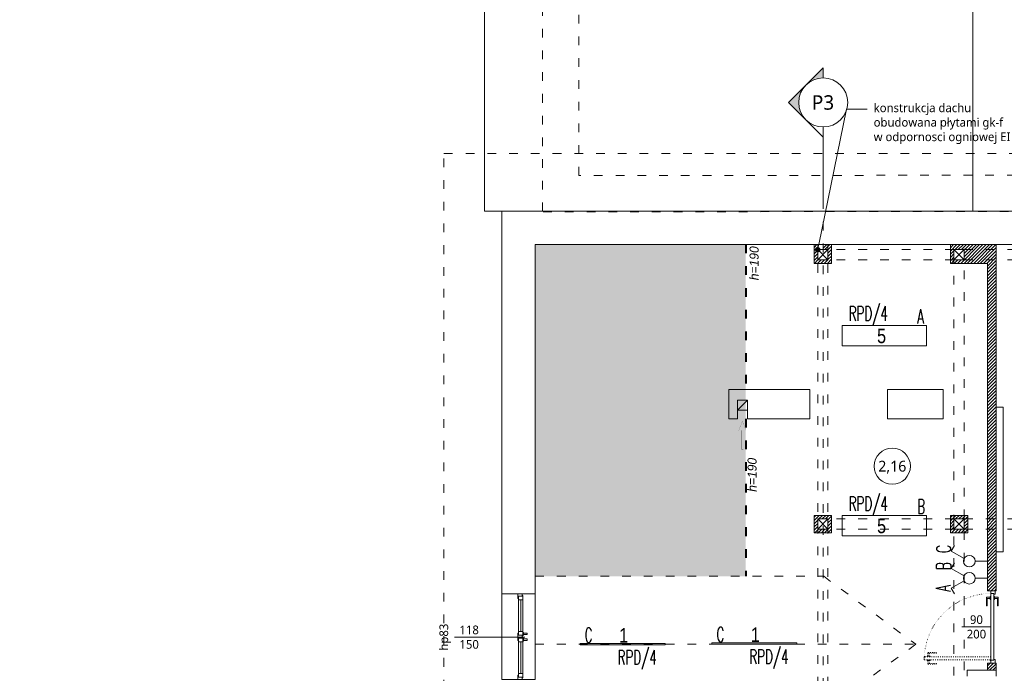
# Model space of a CAD drawing. Header units: millimetres. Extents: x 85284 to 143915, y -66821 to -28273.
# Tile 17 of 31: x 126499 to 127858, y -63323 to -62420. Entities that reach past the tile are written whole.
import ezdxf
from ezdxf import colors
from ezdxf.entities.mleader import LeaderData, LeaderLine
from ezdxf.enums import TextEntityAlignment as Align
from ezdxf.math import Vec2, Vec3

# ---------------------------------------------------------------- set-up
doc = ezdxf.new("R2010")
doc.units = ezdxf.units.MM
doc.linetypes.add('ACAD_ISO03W100', pattern=[30, 12, -18])
doc.linetypes.add('ACAD_ISO07W100', pattern=[3, 0, -3])
doc.layers.get('0').update_dxf_attribs({"color": 251, "lineweight": 9})
for name, color, linetype, lineweight in [('IE_Numer centralki', 3, 'Continuous', 13), ('IE_Numery obw ośw hala', 6, 'Continuous', 13), ('IE_Oświetlenie podstawowe', 4, 'Continuous', 13), ('IE_Łączniki', 5, 'Continuous', 15), ('instalacje_arch', 251, 'Continuous', 9), ('opis..KF', 251, 'Continuous', 9), ('pomocnicza', 251, 'Continuous', 9), ('stolarka_arch', 251, 'Continuous', 9), ('TEXT', 251, 'Continuous', 9), ('wentylacja..KF', 251, 'Continuous', 9), ('WidCienI', 251, 'Continuous', 9), ('wypełnienie 2', 251, 'Continuous', 9), ('wypełnienie istn..KF', 251, 'Continuous', 9), ('ściana pro..KF', 251, 'Continuous', 9), ('ściany ist..KF', 251, 'Continuous', 9)]:
    doc.layers.add(name, color=color, linetype=linetype, lineweight=lineweight)
doc.styles.add('ARCH', font='segoeuil.ttf')
doc.styles.add('Opisowy', font='arial.ttf')
doc.styles.add('SIMLPEX', font='simplex.shx')
doc.styles.add('SIMPLEX', font='simplex', dxfattribs={"width": 0.85})
pattern_1 = [(45, (-308.0725, -28536.048), (-2.24506403, 2.24506403), [])]

# ---------------------------------------------------------------- blocks, each defined once
blk = doc.blocks.new('*U179')
at = {"layer": 'stolarka_arch', "lineweight": 0}
blk.add_lwpolyline([(0, 0), (118, 0), (118, -46), (0, -46)], close=True, dxfattribs=at)
at = {"layer": 'stolarka_arch'}
for points in [[(0, -22), (6, -22), (6, -23), (3, -23), (3, -28), (0, -28)], [(3, -23), (8, -23), (8, -29), (2, -29), (2, -28), (3, -28)], [(8, -26), (52, -26), (52, -23), (8, -23)], [(8, -26), (52, -26), (52, -29), (8, -29)], [(57, -23), (52, -23), (52, -29), (58, -29), (58, -28), (57, -28)], [(54, -22), (64, -22), (64, -23), (61, -23), (61, -28), (57, -28), (57, -23), (54, -23)], [(61, -23), (66, -23), (66, -29), (60, -29), (60, -28), (61, -28)], [(110, -26), (66, -26), (66, -23), (110, -23)], [(110, -26), (66, -26), (66, -29), (110, -29)], [(115, -23), (110, -23), (110, -29), (116, -29), (116, -28), (115, -28)], [(118, -22), (112, -22), (112, -23), (115, -23), (115, -28), (118, -28)], [(57, -30), (53, -30), (53, -29), (57, -29)], [(56, -35), (54, -35), (54, -30), (56, -30)], [(65, -30), (61, -30), (61, -29), (65, -29)], [(64, -35), (62, -35), (62, -30), (64, -30)]]:
    blk.add_lwpolyline(points, close=True, dxfattribs=at)
blk = doc.blocks.new('*U1075')
at = {"layer": 'opis..KF'}
blk.add_line((-20, 0), (77, 0), dxfattribs=at)
at = {"layer": 'opis..KF', "style": 'ARCH', "flags": 12}
for tag, p in [('150', (0, 10)), ('120', (0, -10))]:
    blk.add_attdef(tag, text='', height=12, dxfattribs=at).set_placement(p, align=Align.MIDDLE_CENTER)
blk.add_attdef('hp', text='', height=12, rotation=90, dxfattribs=at).set_placement((-35, 0), align=Align.MIDDLE_CENTER)
blk = doc.blocks.new('*U1078')
at = {"layer": 'instalacje_arch', "lineweight": 20, "true_color": 0xf4ee51}
h = blk.add_hatch(color=41, dxfattribs=at)
h.dxf.hatch_style = 1
h.paths.add_polyline_path([(0, 33.8), (0, 47.7), (-23.9, 23.9, -0.198912)])
h.paths.add_polyline_path([(-47.7, 0), (-23.9, -23.9, -0.198912), (-33.8, 0, -0.198912), (-23.9, 23.9)])
at = {"layer": 'instalacje_arch', "color": 41, "linetype": 'ACAD_ISO03W100', "lineweight": 9, "true_color": 0xf4ee51}
blk.add_line((0, -3657), (0, -145), dxfattribs=at)
at = {"layer": 'instalacje_arch', "color": 41, "lineweight": 20, "true_color": 0xf4ee51}
for points in [[(0, -33.8), (0, -47.7), (-47.7, 0), (0, 47.7), (0, 33.8)], [(0, -45), (0, -145)]]:
    blk.add_lwpolyline(points, dxfattribs=at)
blk.add_circle((0, 0), 33.8, dxfattribs=at)
at = {"layer": 'instalacje_arch', "color": 41, "true_color": 0xf4ee51, "style": 'ARCH'}
blk.add_attdef('P1', text='', height=20, rotation=180, dxfattribs=at).set_placement((0, 0), align=Align.MIDDLE_CENTER)
blk.add_attdef('P2', text='', height=20, dxfattribs=at).set_placement((0, -3802), align=Align.MIDDLE_CENTER)
blk = doc.blocks.new('*U168')
at = {"layer": 'stolarka_arch', "linetype": 'ACAD_ISO03W100', "lineweight": 0, "ltscale": 0.1}
for points in [[(3.5, 87), (-1.5, 87), (-1.5, 75), (-0.5, 75), (-0.5, 85), (3.5, 85)], [(3.5, 88), (3.5, 84), (4.5, 84), (4.5, 88)], [(4.5, 92), (4.5, 0), (8.5, 0), (8.5, 92)], [(9.5, 88), (9.5, 84), (8.5, 84), (8.5, 88)], [(9.5, 87), (14.5, 87), (14.5, 75), (13.5, 75), (13.5, 85), (9.5, 85)]]:
    blk.add_lwpolyline(points, close=True, dxfattribs=at)
at = {"layer": 'stolarka_arch'}
for points in [[(5, -4), (5, -6), (0, -6), (0, 0), (4, 0), (4, -4), (5, -4)], [(96, 0), (4, 0), (4, -4), (96, -4)], [(91, 1), (91, 6), (79, 6), (79, 5), (89, 5), (89, 1)], [(92, 1), (88, 1), (88, 0), (92, 0)], [(95, -4), (95, -6), (100, -6), (100, 0), (96, 0), (96, -4), (95, -4)], [(91, -5), (91, -10), (79, -10), (79, -9), (89, -9), (89, -5)], [(92, -5), (88, -5), (88, -4), (92, -4)]]:
    blk.add_lwpolyline(points, close=True, dxfattribs=at)
blk.add_circle((4, 0.5), 0.5, dxfattribs=at)
at = {"layer": 'stolarka_arch', "linetype": 'ACAD_ISO07W100', "lineweight": 0, "ltscale": 0.5}
blk.add_arc((4, 0), 92, 0, 89.6506, dxfattribs=at)
blk = doc.blocks.new('opis drzwi')
at = {"layer": 'opis..KF'}
blk.add_line((-20, 0), (20, 0), dxfattribs=at)
at = {"layer": 'opis..KF', "style": 'ARCH', "flags": 12}
for tag, p in [('90', (0, 10)), ('200', (0, -10))]:
    blk.add_attdef(tag, text='', height=12, dxfattribs=at).set_placement(p, align=Align.MIDDLE_CENTER)
blk = doc.blocks.new('*U1072')
at = {"layer": 'wentylacja..KF', "lineweight": 5}
h = blk.add_hatch(color=256, dxfattribs=at)
h.dxf.hatch_style = 1
h.paths.add_polyline_path([(12.5, 5), (12.5, 1.2), (38.5, 1.2), (38.5, -1.3), (12.5, -1.3), (12.5, -5), (0, 0)])
at = {"layer": 'wentylacja..KF', "color": 240, "const_width": 0.239}
blk.add_lwpolyline([(12.5, 5), (12.5, 1.2), (38.5, 1.2), (38.5, -1.3), (12.5, -1.3), (12.5, -5), (0, 0)], close=True, dxfattribs=at)
blk = doc.blocks.new('nr pom')
at = {"layer": 'opis..KF', "lineweight": 20}
blk.add_circle((0, 0), 25, dxfattribs=at)
at = {"layer": 'opis..KF', "style": 'ARCH'}
blk.add_attdef('00', text='', height=15, dxfattribs=at).set_placement((0, 0), align=Align.MIDDLE_CENTER)
blk = doc.blocks.new('_Dot')
at = {"color": 0, "linetype": 'ByBlock', "lineweight": -2}
blk.add_line((-0.5, 0), (-1, 0), dxfattribs=at)
at = {"color": 0, "linetype": 'ByBlock', "const_width": 0.5}
blk.add_lwpolyline([(-0.25, 0, 1), (0.25, 0, 1)], format="xyb", close=True, dxfattribs=at)
blk = doc.blocks.new('Oprawa 5.0')
at = {"layer": 'IE_Oświetlenie podstawowe', "color": 0, "linetype": 'ByBlock'}
blk.add_lwpolyline([(-58.3, 28), (58.2, 28), (58.2, 0), (-58.3, 0)], close=True, dxfattribs=at)
at = {"layer": 'IE_Oświetlenie podstawowe', "color": 0, "insert": (-10.2, 23.7), "char_height": 20, "width": 20.191, "attachment_point": 1, "style": 'Opisowy'}
blk.add_mtext('{\\W0.8;5}', dxfattribs=at)
blk = doc.blocks.new('Oprawa 1.0')
at = {"layer": 'IE_Oświetlenie podstawowe', "color": 0, "linetype": 'ByBlock'}
blk.add_lwpolyline([(-58.5, 2), (58.5, 2), (58.5, 0), (-58.5, 0)], close=True, dxfattribs=at)
at = {"layer": 'IE_Oświetlenie podstawowe', "color": 0, "insert": (-4.8, 23.3), "char_height": 20, "width": 20.191, "attachment_point": 1, "style": 'Opisowy'}
blk.add_mtext('{\\W0.8;1}', dxfattribs=at)
blk = doc.blocks.new('*U1125')
at = {"layer": 'IE_Łączniki', "color": 0}
blk.add_line((0, 17), (0, 0), dxfattribs=at)
for points in [[(-13.7, 50), (-21.5, 45.5)], [(-3.5, 32.2), (-13.7, 50)], [(3.5, 32.2), (13.7, 50)], [(13.7, 50), (21.5, 45.5)]]:
    blk.add_lwpolyline(points, dxfattribs=at)
blk.add_circle((0, 25), 8, dxfattribs=at)
at = {"style": 'SIMLPEX', "width": 0.7, "flags": 4}
blk.add_attdef('STEROWANIE_1', (28.5, -5.5), '', height=20, rotation=360, dxfattribs=at)
at = {"layer": 'IE_Łączniki', "color": 0, "style": 'SIMLPEX', "width": 0.7, "flags": 4}
for tag, p in [('OBWÓD', (28.5, 44.5)), ('STEROWANIE', (28.5, 19.5))]:
    blk.add_attdef(tag, p, '', height=20, rotation=0.0872, dxfattribs=at)
blk = doc.blocks.new('*U1126')
at = {"layer": 'IE_Łączniki', "color": 0}
blk.add_line((0, 17), (0, 0), dxfattribs=at)
for points in [[(3.5, 32.2), (13.7, 50)], [(13.7, 50), (21.5, 45.5)]]:
    blk.add_lwpolyline(points, dxfattribs=at)
blk.add_circle((0, 25), 8, dxfattribs=at)
at = {"layer": 'IE_Łączniki', "color": 0, "style": 'SIMLPEX', "width": 0.7, "flags": 4}
for tag, p in [('OBWÓD', (28.5, 26.5)), ('STEROWANIE', (28.5, 3.2))]:
    blk.add_attdef(tag, p, '', height=20, rotation=0.0872, dxfattribs=at)

msp = doc.modelspace()

# ---------------------------------------------------------------- hatches: boundary and pattern name
at = {"layer": 'pomocnicza', "linetype": 'ByBlock', "lineweight": 0, "true_color": 0xe8e8e8}
h = msp.add_hatch(color=254, dxfattribs=at)
h.dxf.hatch_style = 1
h.paths.add_polyline_path([(127501.4, -63189), (127210.9, -63189), (127210.9, -62731), (127501.4, -62731)])
at = {"layer": 'wypełnienie 2', "linetype": 'ByBlock', "transparency": 33554595}
h = msp.add_hatch(dxfattribs=at)
h.set_pattern_fill('ANSI31', color=256)
h.set_pattern_definition(pattern_1)
h.paths.add_polyline_path([(127600.7, -62731), (127595.7, -62731), (127595.7, -62757), (127600.7, -62757)])
h.paths.add_polyline_path([(127614.7, -62731), (127608.3, -62731), (127608.3, -62738), (127614.7, -62738)])
h.paths.add_polyline_path([(127619.7, -62731), (127614.7, -62731), (127614.7, -62738), (127619.7, -62738)])
h.paths.add_polyline_path([(127619.7, -62738), (127614.7, -62738), (127614.7, -62752), (127619.7, -62752)])
h.paths.add_polyline_path([(127619.7, -62752), (127614.7, -62752), (127614.7, -62757), (127619.7, -62757)])
h.paths.add_polyline_path([(127608.3, -62753.5, -0.120405), (127607.8, -62753.8, -0.713446), (127606.2, -62752), (127600.7, -62752), (127600.7, -62757), (127608.3, -62757)])
h.paths.add_polyline_path([(127614.7, -62752), (127608.4, -62752, -0.324529), (127608.3, -62753.5), (127608.3, -62755), (127609, -62757), (127614.7, -62757)])
h.paths.add_polyline_path([(127788.7, -62731), (127783.7, -62731), (127783.7, -62738), (127788.7, -62738)])
h.paths.add_polyline_path([(127788.7, -62738), (127783.7, -62738), (127783.7, -62752), (127788.7, -62752)])
h.paths.add_polyline_path([(127788.7, -62752), (127783.7, -62752), (127783.7, -62757), (127788.7, -62757)])
h.paths.add_polyline_path([(127802.7, -62752), (127788.7, -62752), (127788.7, -62757), (127802.7, -62757)])
h.paths.add_polyline_path([(127802.7, -62731), (127788.7, -62731), (127788.7, -62738), (127802.7, -62738)])
h.paths.add_polyline_path([(127846.9, -62731), (127802.7, -62731), (127802.7, -62738), (127846.9, -62738)])
h.paths.add_polyline_path([(127846.9, -62738), (127802.7, -62738), (127802.7, -62752), (127846.9, -62752)])
h.paths.add_polyline_path([(127846.9, -62752), (127802.7, -62752), (127802.7, -62757), (127834.9, -62757), (127834.9, -63110), (127846.9, -63110)])
h = msp.add_hatch(dxfattribs=at)
h.set_pattern_fill('ANSI31', color=256)
h.set_pattern_definition(pattern_1)
h.paths.add_polyline_path([(127608.3, -63105), (127600.7, -63105), (127600.7, -63110), (127608.3, -63110)])
h.paths.add_polyline_path([(127614.7, -63105), (127608.3, -63105), (127608.3, -63110), (127614.7, -63110)])
h.paths.add_polyline_path([(127619.7, -63110), (127614.7, -63110), (127614.7, -63124), (127619.7, -63124)])
h.paths.add_polyline_path([(127619.7, -63105), (127614.7, -63105), (127614.7, -63110), (127619.7, -63110)])
h.paths.add_polyline_path([(127600.7, -63105), (127595.7, -63105), (127595.7, -63129), (127600.7, -63129)])
h.paths.add_polyline_path([(127614.7, -63124), (127608.3, -63124), (127608.3, -63129), (127614.7, -63129)])
h.paths.add_polyline_path([(127619.7, -63124), (127614.7, -63124), (127614.7, -63129), (127619.7, -63129)])
h.paths.add_polyline_path([(127608.3, -63124), (127600.7, -63124), (127600.7, -63129), (127608.3, -63129)])
h.paths.add_polyline_path([(127802.7, -63124), (127788.7, -63124), (127788.7, -63129), (127802.7, -63129)])
h.paths.add_polyline_path([(127788.7, -63124), (127783.7, -63124), (127783.7, -63129), (127788.7, -63129)])
h.paths.add_polyline_path([(127788.7, -63110), (127783.7, -63110), (127783.7, -63124), (127788.7, -63124)])
h.paths.add_polyline_path([(127788.7, -63105), (127783.7, -63105), (127783.7, -63110), (127788.7, -63110)])
h.paths.add_polyline_path([(127802.7, -63105), (127788.7, -63105), (127788.7, -63110), (127802.7, -63110)])
h.paths.add_polyline_path([(127807.7, -63105), (127802.7, -63105), (127802.7, -63110), (127807.7, -63110)])
h.paths.add_polyline_path([(127807.7, -63110), (127802.7, -63110), (127802.7, -63124), (127807.7, -63124)])
h.paths.add_polyline_path([(127807.7, -63124), (127802.7, -63124), (127802.7, -63129), (127807.7, -63129)])
h.paths.add_polyline_path([(127846.9, -63110), (127834.9, -63110), (127834.9, -63124), (127846.9, -63124)])
h.paths.add_polyline_path([(127846.9, -63124), (127834.9, -63124), (127834.9, -63209), (127846.9, -63209)])
h.paths.add_polyline_path([(127846.9, -63309), (127834.9, -63309), (127834.9, -63319), (127846.9, -63319)])

# ---------------------------------------------------------------- linework, layer by layer
for p, q in [((127238.7, -62731), (127210.9, -62731)), ((127387, -62731), (127238.7, -62731)), ((127490, -62959.8), (127504, -62945.8)), ((127490, -62959.8), (127490, -62971.5)), ((127504, -62959.8), (127504, -62971.5))]:
    msp.add_line(p, q)
at = {"linetype": 'ACAD_ISO03W100'}
for p, q in [((127600.7, -64300), (127600.7, -62731)), ((127614.7, -64300), (127614.7, -62731)), ((127788.7, -63626.3), (127788.7, -62731)), ((127802.7, -63978.8), (127802.7, -62731)), ((127788.7, -62738), (127614.7, -62738)), ((127802.7, -62738), (128328.7, -62738)), ((127788.7, -62752), (127614.7, -62752)), ((127802.7, -62752), (128328.7, -62752)), ((127788.7, -63110), (127614.7, -63110)), ((127802.7, -63110), (128328.7, -63110)), ((127788.7, -63124), (127614.7, -63124)), ((127802.7, -63124), (128328.7, -63124)), ((127210.9, -63189), (127608.9, -63189)), ((127608.9, -63189), (127735.9, -63283)), ((127210.9, -63283), (127735.9, -63283)), ((127735.9, -63283), (127608.9, -63376))]:
    msp.add_line(p, q, dxfattribs=at)
for points in [[(127220.9, -62685), (127220.9, -59805), (129203.9, -59805), (129203.9, -62232), (128103.9, -62232), (128103.9, -62685), (127220.9, -62685.8)], [(124497.4, -66199), (122868.4, -66199), (122636, -65948.8), (122636, -65415), (122716, -65415), (122716, -64998), (122636, -64998), (122636, -62605), (123822, -62605), (123822, -64214), (127084.9, -64214), (127084.9, -62605)], [(123822, -62605), (123822, -64214), (127084.9, -64214), (127084.9, -62685)], [(127084.9, -62605), (129048.9, -62605), (129048.9, -64229), (129260.9, -64229.5), (129256.4, -64984.6), (129162, -64984.6), (129162, -65442.4), (129260.9, -65442.4), (129260.9, -65959.9), (129019.5, -66206), (127438.5, -66206)]]:
    msp.add_lwpolyline(points, dxfattribs=at)
msp.add_lwpolyline([(127270.9, -62635.7), (127270.9, -59855), (129153.9, -59855), (129153.9, -62182), (128053.9, -62182), (128053.9, -62635)], close=True, dxfattribs=at)
for points in [[(127490, -62945.8), (127504, -62945.8), (127504, -62959.8), (127490, -62959.8)], [(127846.9, -63155.4), (127856.5, -63155.4), (127856.5, -62955.4), (127846.9, -62955.4)]]:
    msp.add_lwpolyline(points, close=True)
at = {"layer": 'pomocnicza', "color": 114, "linetype": 'ACAD_ISO03W100', "lineweight": 40, "true_color": 0x139b48}
for p, q in [((127501.4, -62731), (127501.4, -62931)), ((127501.4, -62971.5), (127501.4, -63189))]:
    msp.add_line(p, q, dxfattribs=at)
at = {"layer": 'WidCienI', "color": 9, "true_color": 0xc8c8c8}
msp.add_line((127164.9, -62685), (127140.9, -62685), dxfattribs=at)
for points in [[(127140.9, -62685), (127140.9, -59725), (129283.9, -59725), (129283.9, -62312), (128183.9, -62312), (128183.9, -62684.2)], [(127814.7, -62312), (127814.7, -62685.2)]]:
    msp.add_lwpolyline(points, dxfattribs=at)
at = {"layer": 'ściana pro..KF', "linetype": 'ByBlock'}
for p, q in [((127595.7, -62757), (127595.7, -62731)), ((127619.7, -62731), (127619.7, -62757)), ((127846.9, -63209), (127846.9, -62731)), ((127619.7, -62757), (127595.7, -62757)), ((127834.9, -63209), (127834.9, -62757)), ((127846.9, -63209), (127834.9, -63209)), ((127834.9, -63319), (127834.9, -63309)), ((127846.9, -63309), (127834.9, -63309)), ((127846.9, -63319), (127846.9, -63309))]:
    msp.add_line(p, q, dxfattribs=at)
msp.add_lwpolyline([(127783.7, -62731), (127783.7, -62731), (127783.7, -62757), (127834.9, -62757)], dxfattribs=at)
for points in [[(127595.7, -63129), (127619.7, -63129), (127619.7, -63105), (127595.7, -63105)], [(127783.7, -63129), (127807.7, -63129), (127807.7, -63105), (127783.7, -63105)]]:
    msp.add_lwpolyline(points, close=True, dxfattribs=at)
at = {"layer": 'ściany ist..KF', "linetype": 'ByBlock'}
for p, q in [((127600.7, -62738), (127614.7, -62752)), ((127600.7, -62752), (127614.7, -62738)), ((127788.7, -62738), (127802.7, -62752)), ((127788.7, -62752), (127802.7, -62738)), ((127477.9, -62931), (127477.9, -62971.5)), ((127589.9, -62931), (127477.9, -62931)), ((127589.9, -62971.5), (127589.9, -62931)), ((127696.9, -62971.5), (127696.9, -62931)), ((127696.9, -62931), (127773.9, -62931)), ((127773.9, -62931), (127773.9, -62971.5)), ((127477.9, -62971.5), (127490, -62971.5)), ((127504, -62971.5), (127589.9, -62971.5)), ((127773.9, -62971.5), (127696.9, -62971.5)), ((127600.7, -63110), (127614.7, -63124)), ((127600.7, -63124), (127614.7, -63110)), ((127788.7, -63110), (127802.7, -63124)), ((127788.7, -63124), (127802.7, -63110)), ((127806.9, -63319), (127846.9, -63319)), ((127806.9, -63327.3), (127806.9, -63319)), ((127846.9, -63319), (127846.9, -63327.3))]:
    msp.add_line(p, q, dxfattribs=at)
for points in [[(127164.9, -63213.6), (127164.9, -62685), (127941.9, -62685), (127941.9, -62731), (127210.9, -62731), (127210.9, -63213.6), (127164.9, -63213.6)], [(127600.7, -62738), (127614.7, -62738), (127614.7, -62752), (127600.7, -62752), (127600.7, -62738)], [(127788.7, -62738), (127802.7, -62738), (127802.7, -62752), (127788.7, -62752), (127788.7, -62738)], [(127600.7, -63110), (127614.7, -63110), (127614.7, -63124), (127600.7, -63124), (127600.7, -63110)], [(127788.7, -63110), (127802.7, -63110), (127802.7, -63124), (127788.7, -63124), (127788.7, -63110)]]:
    msp.add_lwpolyline(points, dxfattribs=at)

# ---------------------------------------------------------------- block references
ref = msp.add_blockref('*U1075', (127119.7, -63273.2))
ref.add_attrib('150', '118', dxfattribs={"layer": 'opis..KF', "height": 12, "style": 'ARCH'}).set_placement((127119.7, -63263.2), align=Align.MIDDLE_CENTER)
ref.add_attrib('120', '150', dxfattribs={"layer": 'opis..KF', "height": 12, "style": 'ARCH'}).set_placement((127119.7, -63283.2), align=Align.MIDDLE_CENTER)
ref.add_attrib('hp', 'hp83', dxfattribs={"layer": 'opis..KF', "height": 12, "rotation": 90, "style": 'ARCH'}).set_placement((127084.7, -63273.2), align=Align.MIDDLE_CENTER)
at = {"layer": 'IE_Oświetlenie podstawowe', "linetype": 'ByBlock'}
for name, p in [('Oprawa 5.0', (127692.8, -62870.8)), ('Oprawa 5.0', (127692.8, -63133.3)), ('Oprawa 1.0', (127331.5, -63284)), ('Oprawa 1.0', (127513.3, -63283))]:
    msp.add_blockref(name, p, dxfattribs=at)
at = {"layer": 'IE_Łączniki'}
for name, p, rotation in [('*U1126', (127834.9, -63168.2), 90.00000000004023), ('*U1125', (127834.9, -63191.9), 90)]:
    msp.add_blockref(name, p, dxfattribs=dict(at, rotation=rotation))
at = {"layer": 'instalacje_arch'}
ref = msp.add_blockref('*U1078', (127608.3, -62534.7), dxfattribs=at)
ref.add_attrib('P1', 'P3', dxfattribs={"color": 41, "true_color": 0xf4ee51, "height": 20, "style": 'ARCH'}).set_placement((127608, -62534.7), align=Align.MIDDLE_CENTER)
at = {"layer": 'opis..KF', "color": 30}
msp.add_blockref('nr pom', (127703.6, -63037.1), dxfattribs=at).add_auto_attribs({'00': '2,16'})
at = {"layer": 'stolarka_arch', "xscale": -1, "rotation": 90}
msp.add_blockref('*U179', (127164.9, -63213.6), dxfattribs=at)
at = {"layer": 'TEXT'}
ref = msp.add_blockref('opis drzwi', (127819.7, -63259), dxfattribs=at)
ref.add_attrib('90', '90', dxfattribs={"layer": 'opis..KF', "height": 12, "style": 'ARCH'}).set_placement((127819.7, -63249), align=Align.MIDDLE_CENTER)
ref.add_attrib('200', '200', dxfattribs={"layer": 'opis..KF', "height": 12, "style": 'ARCH'}).set_placement((127819.7, -63269), align=Align.MIDDLE_CENTER)
at = {"layer": 'wentylacja..KF', "rotation": 270}
msp.add_blockref('*U1072', (127496.8, -62975), dxfattribs=at)
at = {"layer": 'wypełnienie istn..KF', "color": 242, "true_color": 0xcd2027, "rotation": 90.00000000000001}
msp.add_blockref('*U168', (127839.7, -63309), dxfattribs=at)

# ---------------------------------------------------------------- texts
at = {"layer": 'IE_Numer centralki', "style": 'SIMPLEX', "width": 0.6}
for s, p in [('A', (127738, -62840.2)), ('B', (127738, -63102.7)), ('C', (127279.1, -63280.4)), ('C', (127460.9, -63279.5))]:
    msp.add_text(s, height=20, dxfattribs=at).set_placement(p)
for s, p in [('C', (127784.6, -63156.8)), ('B', (127784.6, -63180.4)), ('B', (127784.6, -63180.4)), ('A', (127783.8, -63210))]:
    msp.add_text(s, height=20, rotation=90, dxfattribs=at).set_placement(p)
at = {"layer": 'IE_Numery obw ośw hala', "style": 'SIMPLEX', "width": 0.6}
for p in [(127643.4, -62836.2), (127643.4, -63098.8), (127324.5, -63311), (127506.3, -63310.1)]:
    msp.add_text('RPD/4', height=20, dxfattribs=at).set_placement(p)
at = {"layer": 'opis..KF', "char_height": 12.48, "attachment_point": 5, "rotation": 90, "style": 'ARCH'}
for insert in [(127513, -62756.8), (127510.2, -63049)]:
    msp.add_mtext_dynamic_manual_height_columns('{\\fCentury Gothic|b0|i1|c238|p34;h=190}', width=156.7, gutter_width=70, heights=[0], dxfattribs=dict(at, insert=insert))

# ---------------------------------------------------------------- leaders
at = {"layer": 'opis..KF', "lineweight": 9}
ml = msp.add_multileader_mtext('Standard', dxfattribs=at)
ml.set_content('konstrukcja dachu\\Pobudowana płytami gk-f\\Pw odpornosci ogniowej EI 60', color=256, style='ARCH')
ml.set_leader_properties(color=256, linetype='ByLayer', lineweight=-1)
ml.set_arrow_properties(name='DOT')
ml.build(insert=Vec2(0, 0))
ml.multileader.update_dxf_attribs({"arrow_head_size": 7.5})
ctx = ml.context
ctx.base_point, ctx.char_height, ctx.arrow_head_size, ctx.landing_gap_size, ctx.plane_origin = Vec3(127668.9, -62544.1), 12, 7.5, 9, Vec3(126658.4, -62639.5)
notes = []
notes.append((ctx, [(1, (1, 1, 0), (127640.5, -62544.1), (1, 0), 28.4, [(0, [(127600.7, -62738)], 0, [])])]))
ctx.mtext.insert, ctx.mtext.flow_direction = Vec3(127677.9, -62536.1), 5
for ctx, leaders in notes:
    for number, flags, end, landing, length, lines in leaders:
        leader = LeaderData()
        leader.index, (leader.has_last_leader_line, leader.has_dogleg_vector, leader.attachment_direction) = number, flags
        leader.last_leader_point, leader.dogleg_vector, leader.dogleg_length = Vec3(end), Vec3(landing), length
        for number, points, colour, breaks in lines:
            line = LeaderLine()
            line.index, line.vertices, line.color, line.breaks = number, Vec3.list(points), colors.encode_raw_color(colour), breaks
            leader.lines.append(line)
        ctx.leaders.append(leader)

doc.saveas('drawing.dxf')
